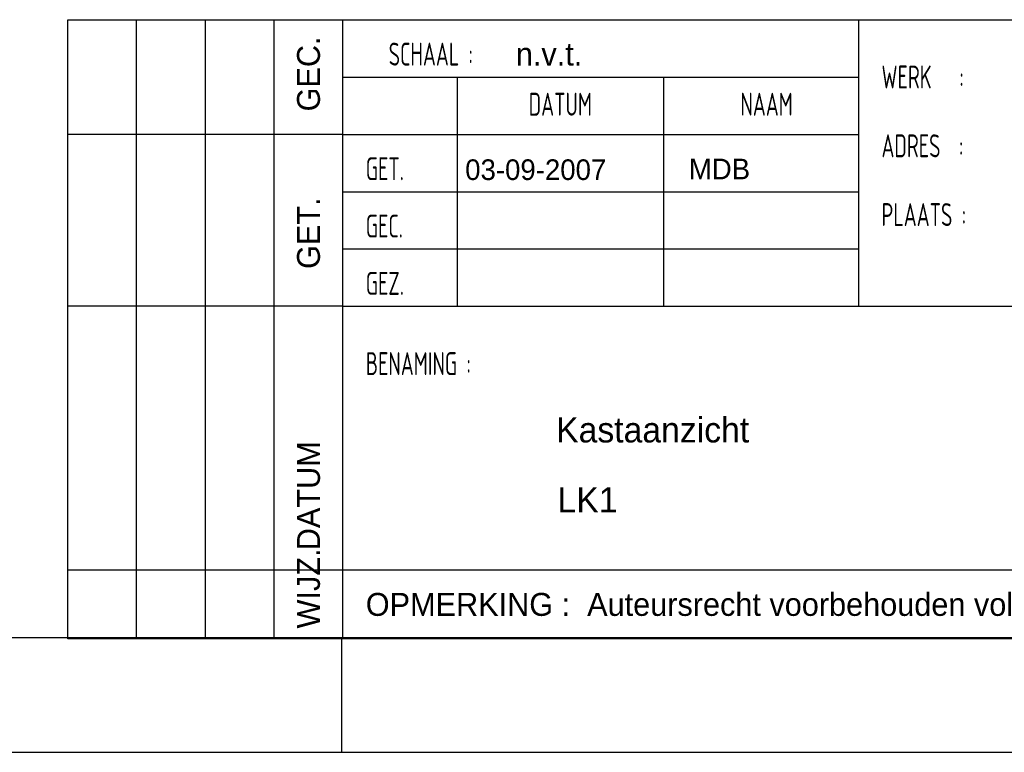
# Model space of a CAD drawing. Extents: x 0 to 84868, y 0 to 29700.
# Tile 30 of 50: x 61058 to 69650, y 0 to 6390. Entities that reach past the tile are written whole.
import ezdxf
from ezdxf.enums import TextEntityAlignment as Align

# ---------------------------------------------------------------- set-up
doc = ezdxf.new("R2010")
doc.units = 0
doc.header["$LTSCALE"] = 100
for name, color, linetype in [('00att025', 2, 'Continuous'), ('00att035', 3, 'Continuous'), ('00att050', 4, 'Continuous'), ('00kad025', 2, 'Continuous'), ('00kad070', 5, 'Continuous'), ('BL$2----', 7, 'Continuous'), ('BL$4----', 7, 'Continuous')]:
    doc.layers.add(name, color=color, linetype=linetype)
doc.styles.add('BURO-018', font='BUROFONT.shx', dxfattribs={"height": 180})
doc.styles.add('BURO-025', font='BUROFONT.shx', dxfattribs={"height": 250})
doc.styles.add('BURO-050', font='BUROFONT.shx', dxfattribs={"height": 500})
doc.styles.add('STYLE2', font='isocp2.shx', dxfattribs={"width": 0.7})

# ---------------------------------------------------------------- blocks, each defined once
blk = doc.blocks.new('A3-HOR')
at = {"layer": '00kad025', "linetype": 'Continuous'}
for p, q in [((210, 0), (210, 10)), ((0, 0), (420, 0))]:
    blk.add_line(p, q, dxfattribs=at)
at = {"layer": '00kad070', "linetype": 'Continuous'}
blk.add_line((10, 10), (410, 10), dxfattribs=at)
blk = doc.blocks.new('STEMPEL GEERDIJK-NIEUW')
at = {"ltscale": 0.5}
for p, q in [((-233.9, 63.9), (-206.9, 63.9)), ((-233.9, 9.9), (-233.9, 63.9)), ((-227.9, 9.9), (-227.9, 63.9)), ((-221.9, 9.9), (-221.9, 63.9)), ((-215.9, 9.9), (-215.9, 63.9)), ((-209.9, 58.9), (-164.9, 58.9)), ((-199.9, 38.9), (-199.9, 58.9)), ((-181.9, 38.9), (-181.9, 58.9)), ((-209.9, 53.9), (-233.9, 53.9)), ((-209.9, 53.9), (-164.9, 53.9)), ((-209.9, 48.9), (-164.9, 48.9)), ((-209.9, 43.9), (-164.9, 43.9)), ((-209.9, 38.9), (-233.9, 38.9)), ((-84.9, 15.9), (-233.9, 15.9)), ((-209.9, 9.9), (-233.9, 9.9))]:
    blk.add_line(p, q, dxfattribs=at)
at = {"color": 5, "ltscale": 0.5}
for p, q in [((-209.9, 9.9), (-209.9, 63.9)), ((-209.9, 63.9), (-9.9, 63.9)), ((-164.9, 63.9), (-164.9, 38.9)), ((-209.9, 38.9), (-9.9, 38.9)), ((-9.9, 9.9), (-209.9, 9.9))]:
    blk.add_line(p, q, dxfattribs=at)
at = {"ltscale": 0.5, "style": 'STYLE2', "width": 0.7}
for s, p in [('SCHAAL :', (-205.9, 59.9)), ('WERK   :', (-162.9, 57.9)), ('ADRES  :', (-162.9, 51.9)), ('GET.', (-207.9, 49.9)), ('PLAATS :', (-162.9, 45.9)), ('GEC.', (-207.9, 44.9)), ('GEZ.', (-207.9, 39.9)), ('BENAMING :', (-207.9, 32.9))]:
    blk.add_text(s, height=2, dxfattribs=at).set_placement(p)
at = {"color": 1, "ltscale": 0.5, "style": 'BURO-018'}
for s, p in [('GEC.', (-211.9, 55.9)), ('GET.', (-211.9, 42.16)), ('DATUM', (-211.9, 17.624)), ('WIJZ.', (-211.9, 10.8))]:
    blk.add_text(s, height=2, rotation=90, dxfattribs=at).set_placement(p)
at = {"ltscale": 0.5, "style": 'STYLE2', "width": 0.7}
for s, p in [('DATUM', (-190.922, 56.529)), ('NAAM', (-172.922, 56.529))]:
    blk.add_text(s, height=2, dxfattribs=at).set_placement(p, align=Align.MIDDLE)
at = {"color": 1, "ltscale": 0.5, "style": 'BURO-018'}
blk.add_text('OPMERKING :  Auteursrecht voorbehouden volgens de wet', height=2, dxfattribs=at).set_placement((-207.9, 11.9))
for tag, p in [('DIVERSEN', (-68.9, 28.9)), ('AANTALBLAD', (-22.9, 28.9))]:
    blk.add_attdef(tag, p, '', height=2, dxfattribs=at)
at = {"layer": '00att025', "color": 1, "linetype": 'Continuous', "style": 'BURO-018'}
for tag, p in [('WZ_GOEDC', (-230.84, 55.442)), ('WZ_GOEDB', (-225.315, 55.031)), ('WZ_GOEDA', (-218.863, 55.442)), ('WZ_INITSC', (-230.84, 40.332)), ('WZ_INITSB', (-224.737, 40.332)), ('WZ_INITSA', (-218.863, 40.332)), ('WZ_DATUMC', (-230.84, 17.774)), ('WZ_DATUMB', (-224.737, 17.774)), ('WZ_DATUMA', (-218.863, 17.774)), ('WZ_CODEC', (-230.84, 10.751)), ('WZ_CODEB', (-224.737, 10.751)), ('WZ_CODEA', (-218.863, 10.751))]:
    blk.add_attdef(tag, text='', height=1.8, rotation=90, dxfattribs=at).set_placement(p, align=Align.MIDDLE_LEFT)
at = {"layer": '00att025', "color": 1, "linetype": 'Continuous'}
for tag, p, height, style in [('TKSCHAAL', (-194.804, 59.901), 2, 'BURO-018'), ('PRDATUM', (-199.225, 49.917), 1.8, 'BURO-018'), ('PRPRLEID', (-179.438, 45.409), 1.8, 'BURO-018'), ('PROPDRGVR1', (-191.434, 32.851), 2.2, 'BURO-025'), ('TK1OMSCHR', (-191.287, 27.025), 2.2, 'BURO-025'), ('TK2OMSCHR', (-191.169, 20.919), 2.2, 'BURO-025'), ('TKFILE', (-63.112, 11.291), 2, 'BURO-018')]:
    blk.add_attdef(tag, p, '', height=height, dxfattribs=dict(at, style=style))
at = {"layer": '00att025', "color": 2, "linetype": 'Continuous'}
for tag, p, height, style in [('PRVRIJ5', (-150.129, 51.989), 2.5, 'BURO-025'), ('PRVRIJ6', (-150.142, 46.083), 2.5, 'BURO-025'), ('PRNUMMER', (-70.447, 33.854), 3.5, 'BURO-050'), ('TKFORMAAT', (-82.528, 17.509), 4, 'BURO-025')]:
    blk.add_attdef(tag, p, '', height=height, dxfattribs=dict(at, style=style))
at = {"layer": '00att025', "color": 1, "linetype": 'Continuous', "style": 'BURO-018'}
blk.add_attdef('TKINIT', text='', height=1.8, dxfattribs=at).set_placement((-179.711, 50.878), align=Align.MIDDLE_LEFT)
at = {"layer": '00att025', "color": 3, "linetype": 'Continuous', "ltscale": 25, "style": 'BURO-025'}
blk.add_attdef('TKFASE', text='', height=4, dxfattribs=at).set_placement((-71.405, 19.481), align=Align.MIDDLE_LEFT)
at = {"layer": '00att035', "color": 2, "linetype": 'Continuous', "style": 'BURO-025'}
blk.add_attdef('PROMSCHR', (-149.998, 57.146), '', height=2.5, dxfattribs=at)
at = {"layer": '00att050', "color": 2, "linetype": 'Continuous', "style": 'BURO-025'}
blk.add_attdef('TKTEKNR', text='', height=4, dxfattribs=at).set_placement((-19.639, 19.603), align=Align.MIDDLE_LEFT)

msp = doc.modelspace()

# ---------------------------------------------------------------- block references
at = {"layer": 'BL$2----', "xscale": 100, "yscale": 100}
msp.add_blockref('A3-HOR', (42868.1, 0), dxfattribs=at)
at = {"layer": 'BL$4----'}
ref = msp.add_blockref('STEMPEL GEERDIJK-NIEUW', (84868.1, 0), dxfattribs=dict(at, xscale=100, yscale=100))
ref.add_attrib('TK2OMSCHR', 'LK1', (65751.2, 2091.9), dxfattribs={"layer": '00att025', "color": 1, "linetype": 'Continuous', "height": 220, "style": 'BURO-025'})
ref.add_attrib('TK1OMSCHR', 'Kastaanzicht', (65739.4, 2702.5), dxfattribs={"layer": '00att025', "color": 1, "linetype": 'Continuous', "height": 220, "style": 'BURO-025'})
ref.add_attrib('PRDATUM', '03-09-2007', (64945.6, 4991.7), dxfattribs={"layer": '00att025', "color": 1, "linetype": 'Continuous', "height": 180, "style": 'BURO-018'})
ref.add_attrib('TKSCHAAL', 'n.v.t.', (65387.7, 5990.1), dxfattribs={"layer": '00att025', "color": 1, "linetype": 'Continuous', "height": 200, "style": 'BURO-018'})
ref.add_attrib('TKINIT', 'MDB', dxfattribs={"layer": '00att025', "color": 1, "linetype": 'Continuous', "height": 180, "style": 'BURO-018'}).set_placement((66897, 5087.8), align=Align.MIDDLE_LEFT)

doc.saveas('drawing.dxf')
